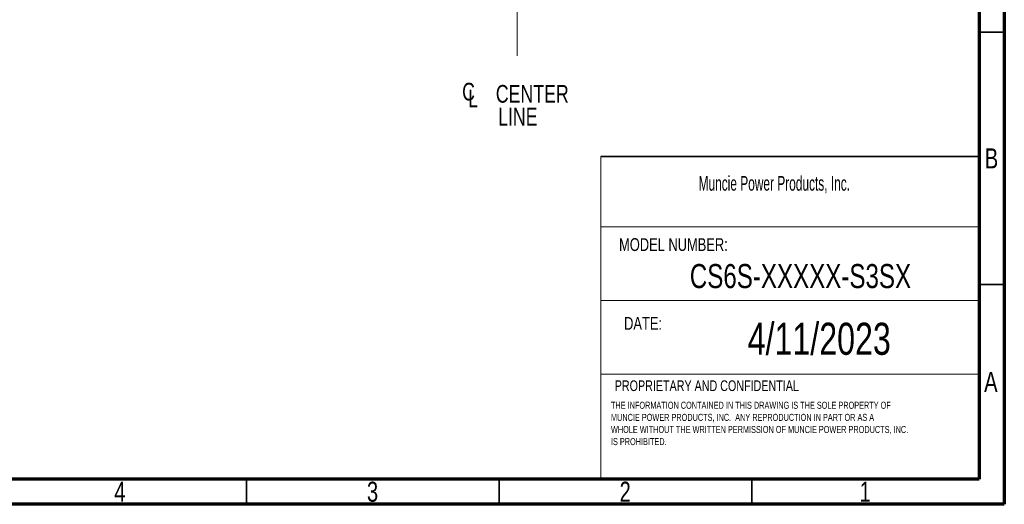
# Model space of a CAD drawing. Header units: inches. Extents: x 0.6 to 16.3, y 0.2 to 11.5.
# Tile 7 of 14: x 8.7 to 16.3, y 0.2 to 4. Entities that reach past the tile are written whole.
import ezdxf

# ---------------------------------------------------------------- set-up
doc = ezdxf.new("R2010")
doc.units = ezdxf.units.IN
doc.header["$MEASUREMENT"] = 0
doc.linetypes.add('CENTERX2', pattern=[0.8, 0.5, -0.1, 0.1, -0.1])
doc.styles.add('SLDTEXTSTYLE0', font='TXT', dxfattribs={"width": 0.75})
doc.styles.add('SLDTEXTSTYLE1', font='TXT', dxfattribs={"width": 0.605})

# ---------------------------------------------------------------- blocks, each defined once
blk = doc.blocks.new('SW_NOTE_0')
at = {"color": 0, "linetype": 'Continuous', "lineweight": 0, "char_height": 0.055, "attachment_point": 1, "style": 'SLDTEXTSTYLE0'}
for s, insert in [('THE INFORMATION CONTAINED IN THIS DRAWING IS THE SOLE PROPERTY OF', (0, 0.0709)), ('MUNCIE POWER PRODUCTS, INC.  ANY REPRODUCTION IN PART OR AS A', (0, -0.0235)), ('WHOLE WITHOUT THE WRITTEN PERMISSION OF MUNCIE POWER PRODUCTS, INC.', (0, -0.1178)), ('IS PROHIBITED.', (0, -0.2122))]:
    blk.add_mtext(s, dxfattribs=dict(at, insert=insert))
blk = doc.blocks.new('SW_SYMBOL_MOD_CL')
at = {"color": 0, "linetype": 'Continuous', "lineweight": 0, "char_height": 30.8, "attachment_point": 5, "style": 'SLDTEXTSTYLE0'}
for s, insert in [('C', (15.7, 23.6)), ('L', (23.6, 11.8))]:
    blk.add_mtext(s, dxfattribs=dict(at, insert=insert))
blk = doc.blocks.new('SW_NOTE_0_2')
at = {"color": 0, "linetype": 'Continuous', "lineweight": 0, "xscale": 0.004470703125, "yscale": 0.004470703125, "zscale": 0.004470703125}
blk.add_blockref('SW_SYMBOL_MOD_CL', (0, 0.0191), dxfattribs=at)
at = {"color": 0, "linetype": 'Continuous', "lineweight": 0, "char_height": 0.1378, "attachment_point": 2, "style": 'SLDTEXTSTYLE0'}
for s, insert in [('CENTER', (0.5667, 0.1776)), ('LINE', (0.4541, -0.0005))]:
    blk.add_mtext(s, dxfattribs=dict(at, insert=insert))

msp = doc.modelspace()

# ---------------------------------------------------------------- linework, layer by layer
at = {"color": 7, "linetype": 'Continuous', "lineweight": 70}
for p, q in [((16.3386, 11.4961), (16.3386, 0.1969)), ((16.1417, 11.2992), (16.1417, 0.3937)), ((16.1417, 0.3937), (0.7874, 0.3937)), ((16.3386, 0.1969), (0.5906, 0.1969))]:
    msp.add_line(p, q, dxfattribs=at)
at = {"color": 7, "linetype": 'CENTERX2', "lineweight": 18}
for p, q in [((12.5433, 3.692), (12.5433, 10.2739)), ((12.5433, 5.4328), (12.5433, 3.692))]:
    msp.add_line(p, q, dxfattribs=at)
at = {"color": 7, "linetype": 'Continuous', "lineweight": 35}
for p, q in [((16.1417, 3.878), (16.3386, 3.878)), ((13.1951, 2.9087), (16.1417, 2.9087)), ((16.1417, 1.9094), (16.3386, 1.9094)), ((10.4331, 0.3937), (10.4331, 0.1969)), ((12.4016, 0.3937), (12.4016, 0.1969)), ((14.3701, 0.3937), (14.3701, 0.1969))]:
    msp.add_line(p, q, dxfattribs=at)
at = {"color": 7, "linetype": 'Continuous', "lineweight": 18}
for p, q in [((13.1951, 2.9087), (13.1951, 0.3937)), ((13.1951, 2.3594), (16.1417, 2.3594)), ((13.1951, 1.7866), (16.1417, 1.7866)), ((13.1951, 1.2118), (16.1417, 1.2118))]:
    msp.add_line(p, q, dxfattribs=at)

# ---------------------------------------------------------------- block references
at = {"color": 7, "linetype": 'Continuous', "lineweight": 0}
for name, p in [('SW_NOTE_0_2', (12.0937, 3.2877)), ('SW_NOTE_0', (13.2735, 0.9255))]:
    msp.add_blockref(name, p, dxfattribs=at)

# ---------------------------------------------------------------- texts
for s, insert, char_height, attachment_point, style in [('B', (16.239, 2.9715), 0.1562, 2, 'SLDTEXTSTYLE0'), ('Muncie Power Products, Inc.', (13.9565, 2.756), 0.114583, 1, 'SLDTEXTSTYLE1'), ('MODEL NUMBER:', (13.3368, 2.2713), 0.1, 1, 'SLDTEXTSTYLE0'), ('CS6S-XXXXX-S3SX', (14.7501, 2.0696), 0.1875, 2, 'SLDTEXTSTYLE0'), ('DATE:', (13.3758, 1.657), 0.1, 1, 'SLDTEXTSTYLE0'), ('4/11/2023', (14.8965, 1.6121), 0.25, 2, 'SLDTEXTSTYLE0'), ('A', (16.2338, 1.2294), 0.1562, 2, 'SLDTEXTSTYLE0'), ('PROPRIETARY AND CONFIDENTIAL', (13.3029, 1.1631), 0.083333, 1, 'SLDTEXTSTYLE0'), ('4', (9.4472, 0.3731), 0.1562, 2, 'SLDTEXTSTYLE0'), ('3', (11.4157, 0.3731), 0.1562, 2, 'SLDTEXTSTYLE0'), ('2', (13.3843, 0.3731), 0.1562, 2, 'SLDTEXTSTYLE0'), ('1', (15.2543, 0.3731), 0.1562, 2, 'SLDTEXTSTYLE0')]:
    msp.add_mtext(s, dxfattribs=dict(at, insert=insert, char_height=char_height, attachment_point=attachment_point, style=style))

doc.saveas('drawing.dxf')
